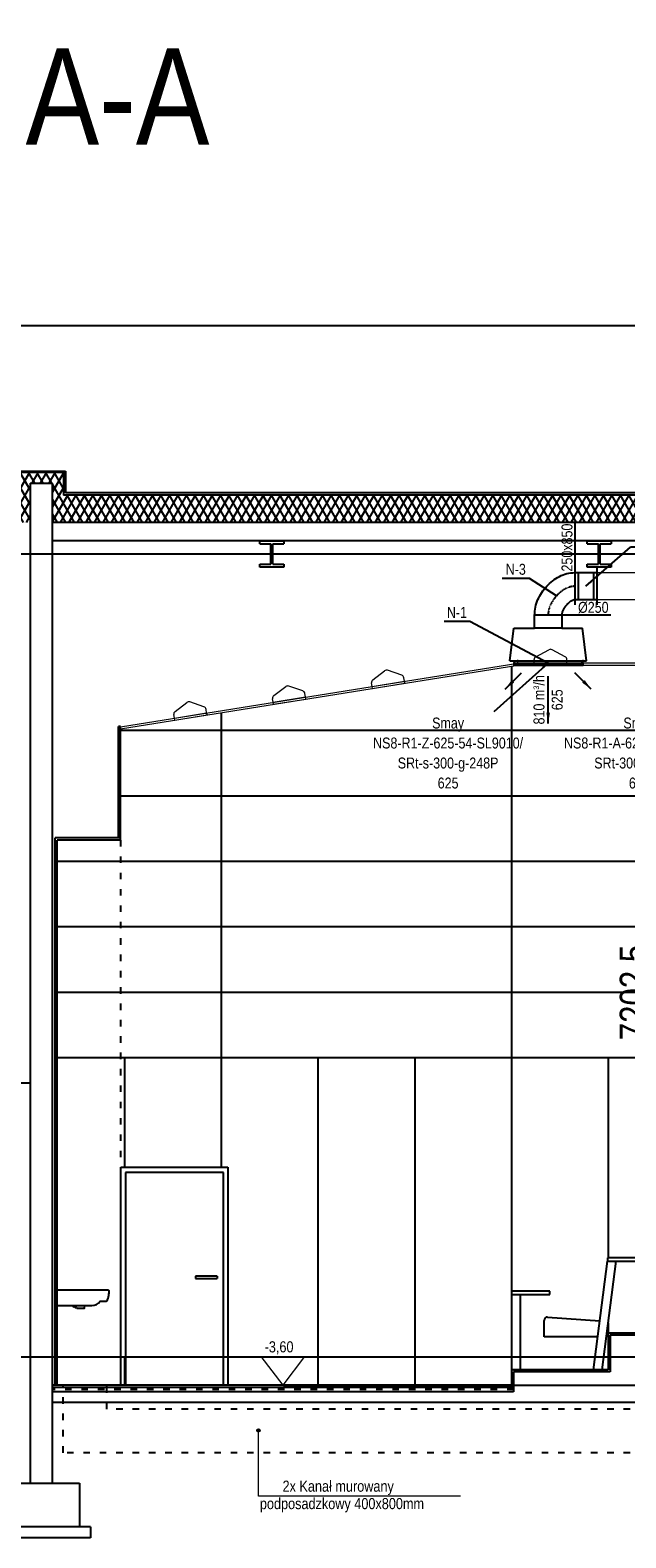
# Model space of a CAD drawing. Header units: millimetres. Extents: x -32221 to 212500, y 31663 to 93766.
# Tile 192 of 256: x 25324 to 30783, y 79939 to 93766. Entities that reach past the tile are written whole.
import ezdxf

# ---------------------------------------------------------------- set-up
doc = ezdxf.new("R2010")
doc.units = ezdxf.units.MM
doc.linetypes.add('DASHDOT', pattern=[1, 0.5, -0.25, 0, -0.25])
doc.linetypes.add('GCAD_ISO03W100', pattern=[30, 12, -18])
for name, color, linetype in [('dwuteowniki', 250, 'Continuous'), ('FLUID-N', 7, 'Continuous'), ('FLUID-N-100-ARRGR', 7, 'Continuous'), ('FLUID-N-100-INF', 7, 'Continuous'), ('FLUID-N-100-NUM', 7, 'Continuous'), ('FLUID-N-SYM', 7, 'Continuous'), ('FLUID-W-100-INF', 7, 'Continuous'), ('osie', 250, 'Continuous'), ('plyty scienne', 250, 'Continuous'), ('Sciany', 250, 'Continuous'), ('Wyposazenie', 250, 'Continuous')]:
    doc.layers.add(name, color=color, linetype=linetype)
for name, color, linetype, lineweight in [('kasetony', 42, 'Continuous', 5), ('lampy', 30, 'Continuous', 9), ('Opisy', 250, 'Continuous', 13), ('urządzenia', 3, 'Continuous', 15)]:
    doc.layers.add(name, color=color, linetype=linetype, lineweight=lineweight)
doc.styles.add('FDBES', font='simplex.shx')
doc.styles.get("Standard").update_dxf_attribs({"font": 'ARIALN.TTF'})
doc.linetypes.add('ZIGZAG', pattern='A,0.0001,-0.2,[131,ltypeshp.shx,S=0.2,R=0,X=-0.2,Y=0],-0.4,[131,ltypeshp.shx,S=0.2,R=180,X=0.2,Y=0],-0.2', length=0.8001)
doc.dimstyles.new('FDBES', dxfattribs={"dimscale": 50, "dimtxt": 4, "dimasz": 2.5, "dimexe": 0.8, "dimexo": 2, "dimgap": 1, "dimtad": 1, "dimdsep": 46, "dimtxsty": 'FDBES', "dimcen": 2.5, "dimclrd": 4, "dimclre": 5, "dimadec": 0, "dimazin": 0, "dimtfac": 1, "dimtmove": 0, "dimatfit": 3, "dimfxl": 1, "dimarcsym": 0})
doc.dimstyles.new('ISO-25', dxfattribs={"dimtxt": 2.5, "dimasz": 2.5, "dimexe": 1.25, "dimexo": 0.625, "dimtad": 1, "dimtxsty": 'Standard', "dimcen": 2.5, "dimadec": 0, "dimazin": 0, "dimtfac": 1, "dimtmove": 0, "dimatfit": 3, "dimfxl": 1, "dimarcsym": 0})

# ---------------------------------------------------------------- blocks, each defined once
blk = doc.blocks.new('*U4655')
at = {"color": 14, "linetype": 'Continuous', "lineweight": -2}
for p, q in [((0, 124), (0, -124)), ((0, -124), (0, -125))]:
    blk.add_line(p, q, dxfattribs=at)
at = {"color": 20, "linetype": 'ZIGZAG', "lineweight": -2, "ltscale": 50}
blk.add_open_spline([(0, -124), (-25, -124), (-74, -119), (-144, -95), (-208, -60), (-266, -14), (-316, 40), (-356, 102), (-383, 171), (-389, 220), (-390, 245)], degree=3, dxfattribs=at)
blk.add_open_spline([(-140, 245), (-140, 244), (-139, 242), (-139, 239), (-139, 236), (-138, 232), (-136, 228), (-134, 223), (-131, 216), (-127, 209), (-122, 201), (-114, 191), (-105, 181), (-98, 173), (-94, 170), (-92, 168), (-87, 164), (-79, 157), (-66, 148), (-54, 140), (-41, 134), (-31, 130), (-22, 127), (-14, 125), (-7, 125), (-2, 124), (0, 124)], degree=3, knots=[0, 0, 0, 0, 11.976562, 23.953124, 35.929685, 47.906247, 59.882809, 71.859371, 89.824213, 107.789056, 119.765618, 143.718741, 167.671865, 182.642567, 188.630848, 191.624988, 191.624988, 215.578112, 239.531235, 263.484359, 287.437482, 311.390606, 329.355449, 347.320291, 365.285134, 383.249977, 383.249977, 383.249977, 383.249977], dxfattribs=at)
at = {"layer": 'FLUID-N-SYM', "color": 2, "linetype": 'DASHDOT', "lineweight": -3}
blk.add_open_spline([(-264, 245), (-264, 181), (-187, 61), (-64, 0), (0, 0)], degree=3, knots=[0, 0, 0, 0, 190.902154, 383.249977, 383.249977, 383.249977, 383.249977], dxfattribs=at)
blk = doc.blocks.new('*U4802')
at = {"color": 0, "linetype": 'ByBlock', "lineweight": -2}
for p, q in [((-100, 0, -125), (100, 0, -125)), ((100, 0, 125), (-100, 0, 125))]:
    blk.add_line(p, q, dxfattribs=at)
at = {"color": 14, "linetype": 'Continuous', "lineweight": -2}
for p, q in [((-100, 0, -170), (-100, 0, 170)), ((100, 0, -170), (100, 0, 170))]:
    blk.add_line(p, q, dxfattribs=at)
at = {"color": 5, "linetype": 'Continuous', "lineweight": -3}
for p, q in [((-70, 0, -125), (-70, 0, 125)), ((70, 0, -125), (70, 0, 125))]:
    blk.add_line(p, q, dxfattribs=at)
blk = doc.blocks.new('*U4642')
at = {"color": 0, "linetype": 'ByBlock', "lineweight": -2}
for p, q in [((-352, 0, -20), (-316, 0, -320)), ((-352, 0, -20), (352, 0, -20)), ((-322, 0), (-312, 0)), ((-316, 0, -320), (-125, 0, -320)), ((-312, 0), (312, 0)), ((-312, 0, -20), (-312, 0, 0)), ((125, 0, -320), (-125, 0, -320)), ((-124, 0, -440), (-125, 0, -440)), ((-125, 0, -320), (-125, 0, -440)), ((124, 0, -440), (-124, 0, -440)), ((125, 0, -440), (124, 0, -440)), ((125, 0, -320), (316, 0, -320)), ((125, 0, -440), (125, 0, -320)), ((312, 0), (322, 0)), ((312, 0, 0), (312, 0, -20)), ((352, 0, -20), (316, 0, -320))]:
    blk.add_line(p, q, dxfattribs=at)
at = {"color": 14, "linetype": 'Continuous', "lineweight": -2}
blk.add_line((-322, 0, 20), (322, 0, 20), dxfattribs=at)
at = {"color": 5, "linetype": 'Continuous', "lineweight": -3}
for p, q in [((228, 0, 20), (-228, 0, 20)), ((-228, 0, 20), (228, 0, 20))]:
    blk.add_line(p, q, dxfattribs=at)
blk = doc.blocks.new('*D4812')
at = {"layer": 'Defpoints', "color": 0}
for p in [(31288, 88541), (27644, 81339), (31025, 81339)]:
    blk.add_point(p, dxfattribs=at)
at = {"layer": 'FLUID-N', "color": 0, "lineweight": -2}
for p, q in [((31287, 88541), (31024, 88541)), ((31025, 88391), (31025, 81489)), ((27645, 81339), (31027, 81339))]:
    blk.add_line(p, q, dxfattribs=at)
at = {"layer": 'FLUID-N', "color": 0}
for points in [[(31050, 88391), (31000, 88391), (31025, 88541)], [(31000, 81489), (31050, 81489), (31025, 81339)]]:
    blk.add_solid(points, dxfattribs=at)
at = {"layer": 'FLUID-N', "color": 0, "insert": (30875, 84940), "char_height": 250, "attachment_point": 5, "rotation": 90}
blk.add_mtext('7202,5', dxfattribs=at)
blk = doc.blocks.new('*U4673')
at = {"color": 0, "insert": (0, -217), "char_height": 100, "attachment_point": 5, "rotation": 90}
blk.add_mtext('810 m{\\A2;\\H0.5x;3}/h\\P625', dxfattribs=at)
at = {"color": 0}
blk.add_leader([(0, -434), (0, 0)], dimstyle='FDBES', override={"dimscale": 40, "dimclrd": 0}, dxfattribs=at)
blk = doc.blocks.new('*U4674')
at = {"color": 0}
blk.add_leader([(148, -148), (0, 0)], dimstyle='FDBES', override={"dimscale": 40, "dimclrd": 0}, dxfattribs=at)
blk = doc.blocks.new('*U4675')
at = {"color": 0}
blk.add_leader([(-148, -148), (0, 0)], dimstyle='FDBES', override={"dimscale": 40, "dimclrd": 0}, dxfattribs=at)
blk = doc.blocks.new('*U4813')
at = {"color": 6}
blk.add_line((-719, 381), (-954, 381), dxfattribs=at)
at = {"color": 0, "insert": (-836, 381), "char_height": 100, "attachment_point": 5}
blk.add_mtext('N-1\\P ', dxfattribs=at)
blk.add_leader([(0, 0), (-719, 381)], dimstyle='FDBES', override={"dimscale": 25, "dimclrd": 256, "dimclre": 256})
blk = doc.blocks.new('*U4814')
at = {"color": 6}
blk.add_line((-171, 336), (-422, 336), dxfattribs=at)
at = {"color": 0, "insert": (-297, 336), "char_height": 100, "attachment_point": 5}
blk.add_mtext('N-3\\P ', dxfattribs=at)
blk.add_leader([(76, 176), (-171, 336)], dimstyle='FDBES', override={"dimscale": 25, "dimclrd": 256, "dimclre": 256})
blk = doc.blocks.new('*U4815')
at = {"color": 6}
blk.add_line((661, 358), (411, 358), dxfattribs=at)
at = {"color": 0, "insert": (536, 358), "char_height": 100, "attachment_point": 5}
blk.add_mtext('N-2\\P ', dxfattribs=at)
blk.add_leader([(0, 0), (411, 358)], dimstyle='FDBES', override={"dimscale": 25, "dimclrd": 256, "dimclre": 256})
blk = doc.blocks.new('*U4855')
at = {"color": 0, "insert": (-917, -826), "char_height": 100, "width": 1600, "attachment_point": 5, "line_spacing_factor": 1.1}
blk.add_mtext('Smay\\PNS8-R1-Z-625-54-SL9010/ SRt-s-300-g-248P\\P625', dxfattribs=at)
at = {"color": 0}
blk.add_leader([(0, 0), (-497, -447)], dimstyle='FDBES', override={"dimscale": 25, "dimclrd": 0, "dimclre": 0}, dxfattribs=at)
blk = doc.blocks.new('*U4856')
at = {"color": 0, "insert": (-968, -826), "char_height": 100, "width": 1600, "attachment_point": 5, "line_spacing_factor": 1.1}
blk.add_mtext('Smay\\PNS8-R1-A-625-54-SL9010/ SRt-300-g-248P\\P625', dxfattribs=at)
at = {"color": 0}
blk.add_leader([(0, 0), (-524, -447)], dimstyle='FDBES', override={"dimscale": 25, "dimclrd": 0, "dimclre": 0}, dxfattribs=at)

msp = doc.modelspace()

# ---------------------------------------------------------------- hatches: boundary and pattern name
at = {"layer": 'Opisy', "transparency": 33554687}
msp.add_hatch(color=256, dxfattribs=at).paths.add_polyline_path([(27415.66, 80908.385, 0.414213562), (27431.322, 80924.047, 2.414213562)])
at = {"layer": 'Sciany', "transparency": 33554687}
h = msp.add_hatch(dxfattribs=at)
h.set_pattern_fill('DIAMONDS', color=256, scale=21.27, style=0)
h.set_pattern_definition([(60, (-132983.55, 38646.14), (-58.484644, 33.766125), []), (120, (-132983.55, 38646.14), (-58.484644, -33.766125), [])])
h.paths.add_polyline_path([(25528.509, 89251.64), (39428.888, 89251.64), (39428.888, 89601.64), (39633.277, 89601.64), (39633.277, 88961.64), (39735.391, 88961.64), (39735.391, 89701.64), (39428.962, 89701.64), (39328.962, 89701.64), (39328.962, 89501.64), (25628.509, 89501.64), (25628.509, 89711.64), (25528.509, 89711.64), (25221.162, 89711.64), (25221.162, 89501.64), (11520.635, 89501.64), (11520.635, 89701.64), (11420.635, 89701.64), (11114.206, 89701.64), (11114.206, 80438.64), (11216.321, 80438.64), (11216.321, 89601.64), (11420.71, 89601.64), (11420.71, 89251.64), (25324.12, 89251.64), (25324.12, 89611.64), (25528.435, 89611.64)])

# ---------------------------------------------------------------- linework, layer by layer
at = {"linetype": 'GCAD_ISO03W100', "ltscale": 5}
msp.add_line((26150.301, 86338.64), (26150.301, 81338.64), dxfattribs=at)
at = {"layer": 'dwuteowniki'}
for p, q in [((27428.96, 89081.64), (27648.96, 89081.64)), ((27428.96, 89055.64), (27428.96, 89081.64)), ((27428.96, 89055.64), (27530.96, 89055.64)), ((27530.96, 88867.64), (27530.96, 89055.64)), ((27546.96, 89055.64), (27648.96, 89055.64)), ((27546.96, 88867.64), (27546.96, 89055.64)), ((27648.96, 89081.64), (27648.96, 89055.64)), ((30428.96, 89081.64), (30648.96, 89081.64)), ((30428.96, 89055.64), (30428.96, 89081.64)), ((30428.96, 89055.64), (30530.96, 89055.64)), ((30530.96, 88867.64), (30530.96, 89055.64)), ((30546.96, 89055.64), (30648.96, 89055.64)), ((30546.96, 88867.64), (30546.96, 89055.64)), ((30648.96, 89081.64), (30648.96, 89055.64)), ((27428.96, 88841.64), (27428.96, 88867.64)), ((27428.96, 88867.64), (27530.96, 88867.64)), ((27648.96, 88841.64), (27428.96, 88841.64)), ((27546.96, 88867.64), (27648.96, 88867.64)), ((27648.96, 88867.64), (27648.96, 88841.64)), ((30428.96, 88841.64), (30428.96, 88867.64)), ((30428.96, 88867.64), (30530.96, 88867.64)), ((30648.96, 88841.64), (30428.96, 88841.64)), ((30546.96, 88867.64), (30648.96, 88867.64)), ((30648.96, 88867.64), (30648.96, 88841.64))]:
    msp.add_line(p, q, dxfattribs=at)
at = {"layer": 'FLUID-N'}
for p, q in [((30315.533, 89242.221, 38410.406), (30315.533, 88791.14, 38410.406)), ((30646.368, 88401.64, 38381.93), (30195.287, 88401.64, 38381.93))]:
    msp.add_line(p, q, dxfattribs=at)
at = {"layer": 'kasetony'}
for p, q in [((26150.301, 87377.995), (29792.092, 87961.64)), ((29792.092, 87941.64), (29792.092, 87991.64)), ((29792.092, 87941.64), (29792.092, 87991.64)), ((30392.092, 87961.64), (29792.092, 87961.64)), ((29792.092, 87961.64), (29792.092, 87941.64)), ((29792.092, 87941.64), (29792.092, 87946.64)), ((30392.092, 87941.64), (30392.092, 87991.64)), ((30992.092, 87961.64), (30392.092, 87961.64)), ((30392.092, 87961.64), (30392.092, 87941.64)), ((26150.301, 87358.009), (29792.092, 87941.64)), ((29792.092, 87941.64), (30392.092, 87941.64)), ((30392.092, 87941.64), (30992.092, 87941.64))]:
    msp.add_line(p, q, dxfattribs=at)
at = {"layer": 'lampy'}
for p, q in [((29957.974, 88020.111), (30077.974, 88084.111)), ((30226.21, 88020.111), (30106.21, 88084.111)), ((29942.092, 87961.64), (29942.092, 87993.64)), ((29942.092, 87941.64), (29942.092, 87961.64)), ((29942.092, 87961.64), (30242.092, 87961.64)), ((30242.092, 87961.64), (30242.092, 87993.64)), ((30242.092, 87941.64), (30242.092, 87961.64)), ((28463.638, 87808.194), (28571.986, 87890.393)), ((28728.487, 87850.68), (28599.865, 87894.865)), ((28753.43, 87795.464), (28748.362, 87827.06)), ((29942.092, 87941.64), (30242.092, 87941.64)), ((27557.634, 87662.998), (27665.982, 87745.197)), ((27822.483, 87705.485), (27693.861, 87749.67)), ((27847.426, 87650.268), (27842.358, 87681.864)), ((28457.217, 87747.946), (28452.149, 87779.542)), ((28457.217, 87747.946), (28753.43, 87795.464)), ((28460.385, 87728.198), (28457.217, 87747.946)), ((28460.385, 87728.198), (28756.598, 87775.716)), ((28756.598, 87775.716), (28753.43, 87795.464)), ((26651.63, 87517.802), (26759.978, 87600.002)), ((26916.479, 87560.289), (26787.857, 87604.474)), ((26941.422, 87505.072), (26936.354, 87536.668)), ((27551.213, 87602.75), (27546.145, 87634.346)), ((27551.213, 87602.75), (27847.426, 87650.268)), ((27554.381, 87583.002), (27551.213, 87602.75)), ((27554.381, 87583.002), (27850.594, 87630.52)), ((27850.594, 87630.52), (27847.426, 87650.268)), ((26645.209, 87457.554), (26640.141, 87489.15)), ((26645.209, 87457.554), (26941.422, 87505.072)), ((26648.377, 87437.807), (26645.209, 87457.554)), ((26648.377, 87437.807), (26944.59, 87485.325)), ((26944.59, 87485.325), (26941.422, 87505.072))]:
    msp.add_line(p, q, dxfattribs=at)
for centre, start, end in [((30092.092, 88057.64), 61.9275131, 118.0724869), ((29972.092, 87993.64), 118.0724869, 180), ((30212.092, 87993.64), 0, 61.9275131), ((28481.77, 87784.293), 127.1861558, 189.1136689), ((28590.118, 87866.493), 71.0411819, 127.1861558), ((28718.74, 87822.308), 9.1136689, 71.0411819), ((27684.114, 87721.297), 71.0411819, 127.1861558), ((27812.736, 87677.112), 9.1136689, 71.0411819), ((26778.11, 87576.101), 71.0411819, 127.1861558), ((26906.732, 87531.917), 9.1136689, 71.0411819), ((27575.766, 87639.098), 127.1861558, 189.1136689), ((26669.762, 87493.902), 127.1861558, 189.1136689)]:
    msp.add_arc(centre, 30, start, end, dxfattribs=at)
at = {"layer": 'Opisy'}
for p, q in [((27641.179, 81338.64), (27441.5, 81603.214)), ((27441.5, 81603.214), (27840.858, 81603.214)), ((27641.179, 81338.64), (27840.858, 81603.214)), ((27415.66, 80320.33), (27415.66, 80924.047)), ((29266.081, 80320.33), (27415.66, 80320.33))]:
    msp.add_line(p, q, dxfattribs=at)
msp.add_circle((27415.66, 80924.047), 15.662, dxfattribs=at)
at = {"layer": 'osie'}
for p, q in [((41158.674, 91053.283), (9702.79, 91053.283)), ((41158.674, 88961.64), (9702.79, 88961.64)), ((41158.674, 81597.14), (9702.79, 81597.14))]:
    msp.add_line(p, q, dxfattribs=at)
at = {"layer": 'plyty scienne'}
for p, q in [((29736.955, 87341.64), (29736.955, 87932.804)), ((27078.1, 87341.64), (27078.1, 87506.697)), ((39389.323, 87341.64), (26150.301, 87341.64)), ((27078.1, 86741.64), (27078.1, 87341.64)), ((29736.955, 86741.64), (29736.955, 87341.64)), ((37879.916, 86741.64), (26150.301, 86741.64)), ((27078.1, 86141.64), (27078.1, 86741.64)), ((29736.955, 86141.64), (29736.955, 86741.64)), ((37879.916, 86141.64), (25571.18, 86141.64)), ((27078.1, 85541.64), (27078.1, 86141.64)), ((29736.955, 85541.64), (29736.955, 86141.64)), ((37879.916, 85541.64), (25571.18, 85541.64)), ((27078.1, 84941.64), (27078.1, 85541.64)), ((29736.955, 84941.64), (29736.955, 85541.64)), ((37619.678, 84941.64), (25571.18, 84941.64)), ((27078.1, 84341.64), (27078.1, 84941.64)), ((29736.955, 84341.64), (29736.955, 84941.64)), ((35868.988, 84341.64), (25571.18, 84341.64)), ((26191.815, 83338.64), (26191.815, 84341.64)), ((27078.1, 83338.64), (27078.1, 84341.64)), ((27964.385, 81338.64), (27964.385, 84341.64)), ((28850.67, 81338.64), (28850.67, 84341.64)), ((29736.955, 82201.693), (29736.955, 84341.64)), ((30623.24, 82506.376), (30623.24, 84341.64)), ((30623.24, 81817.14), (30623.24, 81911.16)), ((26191.815, 81338.64), (26191.815, 81597.14))]:
    msp.add_line(p, q, dxfattribs=at)
at = {"layer": 'Sciany'}
for p, q in [((25201.162, 89721.64), (25648.509, 89721.64)), ((25221.162, 89711.64), (25528.509, 89711.64)), ((25324.12, 89611.64), (25324.12, 80438.64)), ((25324.12, 89611.64), (25528.509, 89611.64)), ((25528.435, 80438.64), (25528.435, 89611.64)), ((25528.509, 89711.64), (25628.509, 89711.64)), ((25528.509, 81238.64), (25528.509, 89611.64)), ((25628.509, 89711.64), (25628.509, 89501.64)), ((25648.509, 89721.64), (25648.509, 89521.64)), ((25528.509, 89501.64), (25528.435, 89501.64)), ((25528.435, 89501.64), (25528.509, 89501.64)), ((39328.962, 89501.64), (25628.509, 89501.64)), ((39308.962, 89521.64), (25648.509, 89521.64)), ((39428.962, 89251.64), (25528.435, 89251.64)), ((39428.962, 89081.64), (25528.509, 89081.64)), ((26133.262, 86358.64), (26133.262, 87378.64)), ((26150.301, 87378.64), (26133.262, 87378.64)), ((26150.301, 87378.64), (26133.262, 87378.64)), ((26150.301, 86838.64), (26150.301, 87378.64)), ((26150.301, 86338.64), (26150.301, 86838.64)), ((26150.301, 86358.64), (25553.976, 86358.64)), ((25553.976, 81338.64), (25553.976, 86358.64)), ((26150.301, 86338.64), (25571.015, 86338.64)), ((25571.015, 81338.64), (25571.015, 86338.64)), ((23923.765, 84111.64), (25324.12, 84111.64)), ((26154.053, 81338.64), (26154.053, 83338.64)), ((26154.053, 83338.64), (27136.498, 83338.64)), ((27096.832, 83288.64), (26196.832, 83288.64)), ((26196.832, 83288.64), (26196.832, 81338.64)), ((27096.832, 81338.64), (27096.832, 83288.64)), ((27136.498, 83338.64), (27136.498, 81338.64)), ((27038.011, 82338.64), (26838.011, 82338.64)), ((26838.011, 82338.64), (26838.011, 82318.64)), ((26838.011, 82318.64), (27038.011, 82318.64)), ((27038.011, 82338.64), (27038.011, 82318.64)), ((31508.251, 81817.14), (30620.208, 81817.14)), ((30620.208, 81817.14), (30620.208, 81480.54)), ((31528.251, 81797.14), (30640.208, 81797.14)), ((30640.208, 81797.14), (30640.208, 81460.54)), ((30620.208, 81480.54), (29733.923, 81480.54)), ((29733.923, 81480.54), (29733.923, 81318.64)), ((30640.208, 81460.54), (29753.923, 81460.54)), ((29753.923, 81460.54), (29753.923, 81278.64)), ((29753.923, 81338.64), (25528.435, 81338.64)), ((29753.923, 81318.64), (25528.435, 81318.64)), ((29753.923, 81318.64), (25528.435, 81318.64)), ((29753.923, 81278.64), (25528.435, 81278.64)), ((31221.939, 81178.64), (25528.435, 81178.64)), ((25076.277, 80438.64), (25776.277, 80438.64)), ((25324.046, 80438.64), (25528.509, 80438.64)), ((25776.277, 80438.64), (25776.277, 80038.64)), ((25876.277, 80038.64), (24976.277, 80038.64)), ((25876.277, 79938.64), (24976.277, 79938.64)), ((25876.277, 80038.64), (25876.277, 79938.64))]:
    msp.add_line(p, q, dxfattribs=at)
at = {"layer": 'Sciany', "linetype": 'GCAD_ISO03W100', "ltscale": 5}
for p, q in [((25625.477, 80718.64), (25625.477, 81338.64)), ((26025.477, 81118.64), (26025.477, 81338.64)), ((29753.923, 81298.64), (25528.435, 81298.64)), ((31421.939, 81118.64), (26025.477, 81118.64)), ((31421.939, 80718.64), (25625.477, 80718.64))]:
    msp.add_line(p, q, dxfattribs=at)
at = {"layer": 'urządzenia', "elevation": 38410.406}
msp.add_lwpolyline([(30515.533, 88791.14), (31257.588, 88791.14), (31257.588, 88541.14), (30515.533, 88541.14)], close=True, dxfattribs=at)
at = {"layer": 'Wyposazenie'}
for p, q in [((30486.79, 81480.54), (30615.551, 82476.376)), ((30564.529, 81480.54), (30693.29, 82476.376)), ((30968.977, 82506.376), (30615.551, 82506.376)), ((30615.551, 82506.376), (30615.551, 82476.376)), ((30615.551, 82476.376), (30693.29, 82476.376)), ((30693.29, 82476.376), (30968.977, 82476.376)), ((30087.349, 82201.693), (29733.923, 82201.693)), ((29733.923, 82201.693), (29733.923, 82171.693)), ((29733.923, 82171.693), (29811.663, 82171.693)), ((29733.923, 82171.693), (29733.923, 81480.54)), ((29811.663, 82171.693), (30087.349, 82171.693)), ((29813.923, 82171.693), (29813.923, 81480.54)), ((30087.349, 82171.693), (30087.349, 82201.693)), ((30033.764, 81781.198), (30033.764, 81933.293)), ((30065.938, 81963.215), (30544.702, 81928.437)), ((30525.665, 81781.198), (30033.764, 81781.198))]:
    msp.add_line(p, q, dxfattribs=at)
msp.add_lwpolyline([(25568.218, 82068.6), (25889.482, 82068.6, 0.249591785), (25964.849, 82108.721), (26020.812, 82108.721, 0.232941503), (26024.854, 82110.712, 0.148284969), (26045.168, 82164.529, -0.005564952), (26047.999, 82200.922, 0.477395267), (26039.852, 82208.803), (25568.227, 82208.68)], format="xyb", close=True, dxfattribs=at)
msp.add_lwpolyline([(25708.847, 82068.604, 0.146466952), (25747.07, 82049.982, -0.170945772), (25752.706, 82046.587, 0.044979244), (25753.968, 82044.774, 0.220760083), (25755.651, 82043.722), (25820.537, 82043.722, 0.359214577), (25822.825, 82045.61), (25823.574, 82068.602)], format="xyb", dxfattribs=at)
msp.add_arc((30063.764, 81933.293), 30, 85.8452699, 180, dxfattribs=at)

# ---------------------------------------------------------------- block references
at = {"layer": 'FLUID-N', "color": 5, "linetype": 'Continuous', "rotation": 270}
msp.add_blockref('*U4655', (30070.946, 88401.64, 38381.93), dxfattribs=at)
at = {"layer": 'FLUID-N', "color": 5, "linetype": 'Continuous', "extrusion": (-6.12323e-17, -1, 4.28626e-16), "rotation": 360}
msp.add_blockref('*U4802', (30415.533, 38410.406, -88666.14), dxfattribs=at)
at = {"layer": 'FLUID-N', "color": 5, "linetype": 'Continuous', "extrusion": (-1.83697e-16, -1, 1.83697e-16), "rotation": 360}
msp.add_blockref('*U4642', (30070.946, 38381.93, -87961.64), dxfattribs=at)
at = {"layer": 'FLUID-N-100-ARRGR', "rotation": 360}
for name, p in [('*U4675', (29825.236, 87870.929, 38381.93)), ('*U4673', (30070.946, 87841.64, 38381.93)), ('*U4674', (30316.657, 87870.929, 38381.93))]:
    msp.add_blockref(name, p, dxfattribs=at)
at = {"layer": 'FLUID-N-100-INF', "linetype": 'ByBlock'}
msp.add_blockref('*U4855', (30070.946, 87961.64, 38381.93), dxfattribs=at)
at = {"layer": 'FLUID-N-100-NUM', "linetype": 'ByBlock'}
for name, p in [('*U4815', (30415.533, 88666.14, 38410.406)), ('*U4814', (30070.946, 88401.64, 38381.93)), ('*U4813', (30070.946, 87961.64, 38381.93))]:
    msp.add_blockref(name, p, dxfattribs=at)
at = {"layer": 'FLUID-W-100-INF', "linetype": 'ByBlock'}
msp.add_blockref('*U4856', (31874.607, 87961.64, 38365.692), dxfattribs=at)

# ---------------------------------------------------------------- texts
at = {"layer": 'FLUID-N', "char_height": 100, "width": 565.80197, "attachment_point": 1}
for s, insert, rotation in [('250x850', (30193.376, 88800.929, 31082.906), 90), ('%%C250', (30344.502, 88522.265, 31054.43), 359.9999356)]:
    msp.add_mtext(s, dxfattribs=dict(at, insert=insert, rotation=rotation))
at = {"layer": 'Opisy'}
for s, height, p in [('-3,60', 101.3994, (27472.466, 81639.718)), ('2x Kanał murowany', 101.39941, (27636.702, 80361.774)), ('podposadzkowy 400x800mm', 101.39941, (27429.036, 80202.031))]:
    msp.add_text(s, height=height, dxfattribs=at).set_placement(p)
at = {"layer": 'osie'}
msp.add_text('Przekrój A-A', height=882.23408, dxfattribs=at).set_placement((21295.202, 92716.507))

# ---------------------------------------------------------------- dimensions: what is measured, and where the dimension line sits
at = {"layer": 'FLUID-N', "color": 1}
dim = msp.add_linear_dim(base=(31025.428, 81338.64), p1=(31287.588, 88541.14, 38410.406), p2=(27644.227, 81338.64), angle=90, dimstyle='ISO-25', override={"dimtxt": 250, "dimasz": 150}, dxfattribs=at)
dim.commit()
dim.dimension.update_dxf_attribs({"geometry": '*D4812', "text_midpoint": (30874.528, 84939.89)})

doc.saveas('drawing.dxf')
